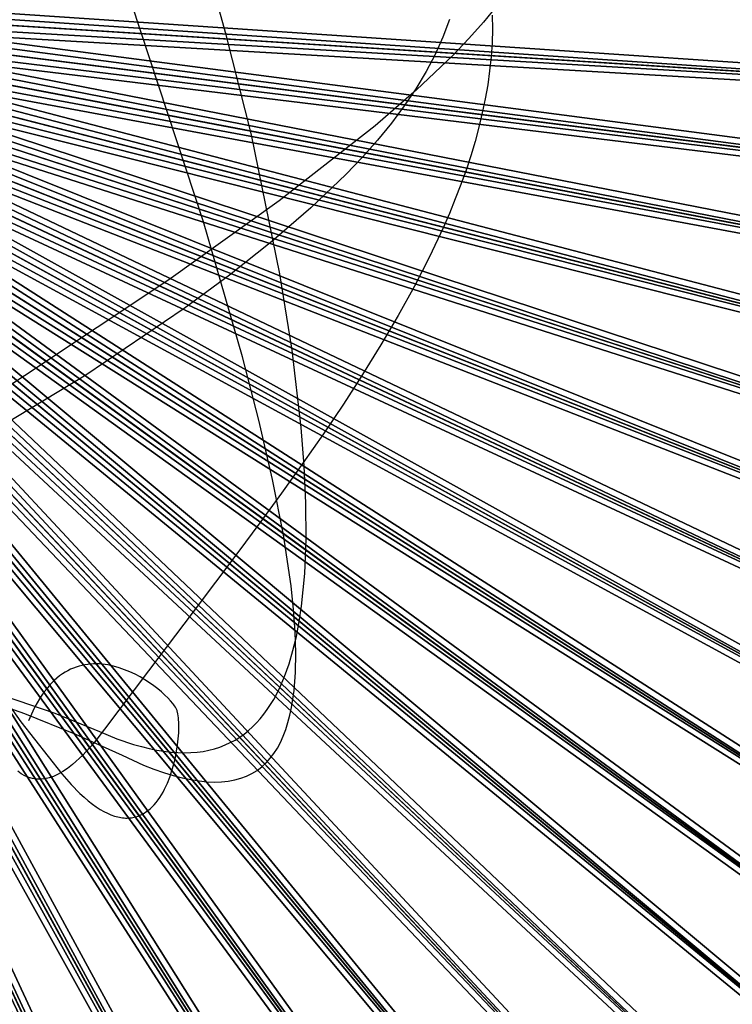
# Model space of a CAD drawing. Header units: millimetres. Extents: x -6 to 6, y -6 to 6.
# Tile 247 of 256: x 0.9 to 2.1, y -1.8 to 0. Entities that reach past the tile are written whole.
import ezdxf

# ---------------------------------------------------------------- set-up
doc = ezdxf.new("R2010")
doc.units = ezdxf.units.MM
doc.layers.get('0').update_dxf_attribs({"true_color": 0x5890e1})

msp = doc.modelspace()

# ---------------------------------------------------------------- linework, layer by layer
at = {"color": 34, "true_color": 0xb1581b}
for points in [[(0.6629, -1.2228, -25.921), (0.8687, -1.2955, -25.8526), (0.9609, -1.3328, -25.8165), (1.0448, -1.3708, -25.779), (1.0839, -1.3884, -25.7596), (1.1023, -1.3956, -25.7498), (1.12, -1.4019, -25.7401), (1.137, -1.4072, -25.7303), (1.1533, -1.4115, -25.7206), (1.1689, -1.4148, -25.7109), (1.1838, -1.4172, -25.7012), (1.198, -1.4186, -25.6915), (1.2116, -1.4192, -25.6818), (1.2245, -1.4188, -25.6721), (1.2367, -1.4175, -25.6624), (1.2483, -1.4153, -25.6527), (1.2593, -1.4123, -25.6431), (1.2696, -1.4084, -25.6334), (1.2793, -1.4036, -25.6237), (1.2885, -1.398, -25.6141), (1.297, -1.3916, -25.6044), (1.3049, -1.3843, -25.5948), (1.3122, -1.3762, -25.5851), (1.319, -1.3674, -25.5755), (1.3252, -1.3578, -25.5658), (1.3308, -1.3474, -25.5562), (1.3359, -1.3362, -25.5466), (1.3404, -1.3243, -25.537), (1.3444, -1.3117, -25.5273), (1.3479, -1.2983, -25.5177), (1.3509, -1.2843, -25.5081), (1.3534, -1.2695, -25.4985), (1.3554, -1.2541, -25.4889), (1.3579, -1.2212, -25.4697), (1.3586, -1.1857, -25.4506), (1.3574, -1.1477, -25.4314), (1.3546, -1.1073, -25.4123), (1.35, -1.0646, -25.3931), (1.3362, -0.9727, -25.3549), (1.3167, -0.8727, -25.3168), (1.2918, -0.7654, -25.2787), (1.2624, -0.6516, -25.2406), (1.1917, -0.4074, -25.1645), (0.8351, 0.677, -24.861)], [(0.8338, -1.2639, -22.1919), (0.9233, -1.2949, -22.1534), (1.0042, -1.3278, -22.1151), (1.0357, -1.3408, -22.0986), (1.0657, -1.3511, -22.0818), (1.08, -1.3552, -22.0733), (1.0939, -1.3586, -22.0646), (1.1075, -1.3614, -22.0559), (1.1206, -1.3636, -22.0472), (1.1333, -1.3651, -22.0383), (1.1457, -1.366, -22.0294), (1.1577, -1.3663, -22.0204), (1.1692, -1.366, -22.0113), (1.1805, -1.3651, -22.0022), (1.1913, -1.3637, -21.993), (1.2018, -1.3616, -21.9837), (1.2119, -1.359, -21.9744), (1.2217, -1.3559, -21.9651), (1.2311, -1.3522, -21.9557), (1.2402, -1.348, -21.9462), (1.2489, -1.3433, -21.9367), (1.2573, -1.3381, -21.9271), (1.2654, -1.3324, -21.9175), (1.2731, -1.3262, -21.9079), (1.2806, -1.3195, -21.8982), (1.2877, -1.3123, -21.8885), (1.2945, -1.3047, -21.8787), (1.301, -1.2967, -21.8689), (1.3071, -1.2882, -21.8591), (1.3186, -1.2699, -21.8394), (1.329, -1.2501, -21.8196), (1.3382, -1.2287, -21.7998), (1.3463, -1.2058, -21.7799), (1.3534, -1.1816, -21.76), (1.3595, -1.1561, -21.7401), (1.3647, -1.1294, -21.7202), (1.3689, -1.1016, -21.7003), (1.3747, -1.0428, -21.6608), (1.3773, -0.9806, -21.6217), (1.3769, -0.9155, -21.5831), (1.3739, -0.8481, -21.5452), (1.3685, -0.7792, -21.5081), (1.3521, -0.6394, -21.4373), (1.3299, -0.5012, -21.3717), (1.2783, -0.2507, -21.2617), (1.2331, -0.0697, -21.1883), (1.2137, 0, -21.1616)], [(1.7207, -0.0182, -26.7486), (1.6971, -0.0471, -26.7658), (1.6708, -0.0767, -26.7829), (1.6418, -0.107, -26.7998), (1.5763, -0.1694, -26.8333), (1.5016, -0.2341, -26.8665), (1.3283, -0.3698, -26.9322), (1.1291, -0.5123, -26.9979), (0.2177, -1.1181, -27.2801)], [(1.7133, -0.0345, -30.0636), (1.7135, -0.0594, -30.0687), (1.7128, -0.0844, -30.0731), (1.7111, -0.1095, -30.0766), (1.7085, -0.1348, -30.0794), (1.705, -0.1601, -30.0813), (1.7005, -0.1855, -30.0824), (1.6952, -0.211, -30.0827), (1.6891, -0.2367, -30.0822), (1.6821, -0.2624, -30.0808), (1.6743, -0.2882, -30.0786), (1.6658, -0.3141, -30.0755), (1.6565, -0.34, -30.0716), (1.6465, -0.3661, -30.0668), (1.6358, -0.3922, -30.0611), (1.6244, -0.4183, -30.0546), (1.5998, -0.4709, -30.0388), (1.5727, -0.5237, -30.0195), (1.5435, -0.5767, -29.9965), (1.5122, -0.6298, -29.9697), (1.4791, -0.6831, -29.9392), (1.4445, -0.7365, -29.9049), (1.4084, -0.7901, -29.8667), (1.3711, -0.8436, -29.8246), (1.3328, -0.8973, -29.7785), (1.2936, -0.9509, -29.7284), (1.2539, -1.0045, -29.6741), (1.1733, -1.1115, -29.5531), (1.0926, -1.218, -29.4151), (1.0133, -1.3239, -29.2595), (0.9932, -1.3496, -29.2173), (0.9739, -1.3708, -29.1777), (0.9556, -1.3877, -29.1406), (0.9467, -1.3945, -29.1229), (0.9381, -1.4003, -29.1058), (0.9297, -1.4051, -29.0893), (0.9214, -1.4089, -29.0734), (0.9134, -1.4116, -29.058), (0.9056, -1.4134, -29.0432), (0.898, -1.4142, -29.0289), (0.8906, -1.4141, -29.0152), (0.8834, -1.4129, -29.0019), (0.8764, -1.4109, -28.9892), (0.8696, -1.4079, -28.977), (0.8629, -1.404, -28.9652), (0.8565, -1.3992, -28.9539)], [(1.6357, -0.0424, -23.0196), (1.6242, -0.0738, -23.0416), (1.6102, -0.1051, -23.0631), (1.5938, -0.1363, -23.0844), (1.5751, -0.1673, -23.1054), (1.5542, -0.1983, -23.126), (1.5311, -0.2292, -23.1464), (1.5059, -0.2599, -23.1665), (1.4787, -0.2906, -23.1863), (1.4496, -0.3213, -23.2058), (1.3859, -0.3823, -23.2442), (1.3155, -0.443, -23.2817), (1.2391, -0.5036, -23.3184), (1.1572, -0.564, -23.3544), (0.9797, -0.6844, -23.4245), (0.1808, -1.1671, -23.6934)]]:
    msp.add_polyline3d(points, dxfattribs=at)
at = {"color": 18, "true_color": 0x000000}
for points in [[(0.7777, -1.1918, -22.1153), (0.8623, -1.3103, -22.1151), (0.9362, -1.4045, -22.115), (0.9529, -1.4236, -22.115), (0.9688, -1.4397, -22.1151), (0.9765, -1.4467, -22.1151), (0.984, -1.4531, -22.1151), (0.9913, -1.4588, -22.1152), (0.9984, -1.4639, -22.1152), (1.0053, -1.4684, -22.1152), (1.012, -1.4722, -22.1153), (1.0186, -1.4755, -22.1153), (1.0249, -1.4783, -22.1154), (1.0311, -1.4805, -22.1155), (1.0371, -1.4821, -22.1155), (1.0401, -1.4828, -22.1156), (1.0429, -1.4833, -22.1156), (1.0458, -1.4837, -22.1156), (1.0486, -1.4839, -22.1157), (1.0513, -1.4841, -22.1157), (1.054, -1.4841, -22.1157), (1.0567, -1.484, -22.1158), (1.0593, -1.4838, -22.1158), (1.0619, -1.4835, -22.1159), (1.0645, -1.4831, -22.1159), (1.067, -1.4826, -22.1159), (1.0694, -1.482, -22.116), (1.0718, -1.4813, -22.116), (1.0742, -1.4805, -22.1161), (1.0765, -1.4796, -22.1161), (1.0788, -1.4786, -22.1162), (1.081, -1.4775, -22.1162), (1.0833, -1.4763, -22.1163), (1.0854, -1.475, -22.1163), (1.0875, -1.4736, -22.1163), (1.0917, -1.4707, -22.1164), (1.0956, -1.4674, -22.1165), (1.0994, -1.4638, -22.1166), (1.1031, -1.46, -22.1167), (1.1065, -1.4559, -22.1168), (1.1099, -1.4515, -22.1169), (1.113, -1.4469, -22.117), (1.1161, -1.4421, -22.1171), (1.1189, -1.4372, -22.1172), (1.1217, -1.432, -22.1173), (1.1267, -1.4213, -22.1175), (1.1311, -1.4101, -22.1177), (1.135, -1.3985, -22.1179), (1.1383, -1.3868, -22.1181), (1.1411, -1.375, -22.1183), (1.1434, -1.3633, -22.1184), (1.1451, -1.3518, -22.1186), (1.1464, -1.3408, -22.1187), (1.1471, -1.3302, -22.1188), (1.1474, -1.3203, -22.119), (1.1473, -1.3112, -22.119), (1.147, -1.307, -22.1191), (1.1466, -1.303, -22.1191), (1.1462, -1.2994, -22.1192), (1.1456, -1.296, -22.1192), (1.1449, -1.2929, -22.1192), (1.1445, -1.2915, -22.1192), (1.1441, -1.2901, -22.1192), (1.1437, -1.2889, -22.1192), (1.1432, -1.2877, -22.1192), (1.1427, -1.2866, -22.1192), (1.1422, -1.2857, -22.1192), (1.1411, -1.2837, -22.1192), (1.1397, -1.2817, -22.1192), (1.1382, -1.2795, -22.1192), (1.1364, -1.2772, -22.1192), (1.1323, -1.2724, -22.1192), (1.1276, -1.2673, -22.1192), (1.1221, -1.262, -22.1192), (1.116, -1.2565, -22.1192), (1.1093, -1.2509, -22.1192), (1.1021, -1.2453, -22.1192), (1.0943, -1.2398, -22.1192), (1.0861, -1.2345, -22.1192), (1.0775, -1.2294, -22.1192), (1.0685, -1.2246, -22.1192), (1.0592, -1.2201, -22.1192), (1.0496, -1.2162, -22.1192), (1.0397, -1.2127, -22.1192), (1.0296, -1.2099, -22.1192), (1.0194, -1.2077, -22.1192), (1.0143, -1.2069, -22.1192), (1.0091, -1.2063, -22.1192), (1.0039, -1.2059, -22.1192), (0.9987, -1.2057, -22.1192), (0.9935, -1.2058, -22.1192), (0.9882, -1.2061, -22.1192), (0.983, -1.2066, -22.1192), (0.9778, -1.2074, -22.1192), (0.9726, -1.2084, -22.1192), (0.9674, -1.2098, -22.1192), (0.9623, -1.2114, -22.1192), (0.9572, -1.2133, -22.1192), (0.9521, -1.2155, -22.1192), (0.947, -1.218, -22.1192), (0.942, -1.2208, -22.1192), (0.9371, -1.224, -22.1192), (0.9322, -1.2275, -22.1192), (0.9274, -1.2314, -22.1192), (0.9226, -1.2356, -22.1192), (0.9179, -1.2402, -22.1192), (0.9133, -1.2451, -22.1192), (0.9088, -1.2505, -22.1192), (0.9044, -1.2562, -22.1192), (0.9, -1.2624, -22.1192), (0.8958, -1.2689, -22.1192), (0.8917, -1.2759, -22.1192), (0.8877, -1.2834, -22.1192), (0.8838, -1.2912, -22.1192), (0.8763, -1.3084, -22.1192)], [(0.7777, -1.1918, -25.7777), (0.8623, -1.3103, -25.7775), (0.9362, -1.4045, -25.7774), (0.9529, -1.4236, -25.7774), (0.9688, -1.4397, -25.7775), (0.9765, -1.4467, -25.7775), (0.984, -1.4531, -25.7775), (0.9913, -1.4588, -25.7776), (0.9984, -1.4639, -25.7776), (1.0053, -1.4684, -25.7777), (1.012, -1.4722, -25.7777), (1.0186, -1.4755, -25.7778), (1.0249, -1.4783, -25.7778), (1.0311, -1.4805, -25.7779), (1.0371, -1.4821, -25.778), (1.0401, -1.4828, -25.778), (1.0429, -1.4833, -25.778), (1.0458, -1.4837, -25.7781), (1.0486, -1.4839, -25.7781), (1.0513, -1.4841, -25.7781), (1.054, -1.4841, -25.7782), (1.0567, -1.484, -25.7782), (1.0593, -1.4838, -25.7782), (1.0619, -1.4835, -25.7783), (1.0645, -1.4831, -25.7783), (1.067, -1.4826, -25.7784), (1.0694, -1.482, -25.7784), (1.0718, -1.4813, -25.7785), (1.0742, -1.4805, -25.7785), (1.0765, -1.4796, -25.7785), (1.0788, -1.4786, -25.7786), (1.081, -1.4775, -25.7786), (1.0833, -1.4763, -25.7787), (1.0854, -1.475, -25.7787), (1.0875, -1.4736, -25.7788), (1.0917, -1.4707, -25.7789), (1.0956, -1.4674, -25.779), (1.0994, -1.4638, -25.7791), (1.1031, -1.46, -25.7792), (1.1065, -1.4559, -25.7793), (1.1099, -1.4515, -25.7793), (1.113, -1.4469, -25.7794), (1.1161, -1.4421, -25.7795), (1.1189, -1.4372, -25.7796), (1.1217, -1.432, -25.7797), (1.1267, -1.4213, -25.7799), (1.1311, -1.4101, -25.7801), (1.135, -1.3985, -25.7803), (1.1383, -1.3868, -25.7805), (1.1411, -1.375, -25.7807), (1.1434, -1.3633, -25.7808), (1.1451, -1.3518, -25.781), (1.1464, -1.3408, -25.7811), (1.1471, -1.3302, -25.7813), (1.1474, -1.3203, -25.7814), (1.1473, -1.3112, -25.7815), (1.147, -1.307, -25.7815), (1.1466, -1.303, -25.7815), (1.1462, -1.2994, -25.7816), (1.1456, -1.296, -25.7816), (1.1449, -1.2929, -25.7816), (1.1445, -1.2915, -25.7816), (1.1441, -1.2901, -25.7816), (1.1437, -1.2889, -25.7816), (1.1432, -1.2877, -25.7817), (1.1427, -1.2866, -25.7817), (1.1422, -1.2857, -25.7817), (1.1411, -1.2837, -25.7817), (1.1397, -1.2817, -25.7817), (1.1382, -1.2795, -25.7817), (1.1364, -1.2772, -25.7817), (1.1323, -1.2724, -25.7817), (1.1276, -1.2673, -25.7817), (1.1221, -1.262, -25.7817), (1.116, -1.2565, -25.7817), (1.1093, -1.2509, -25.7817), (1.1021, -1.2453, -25.7817), (1.0943, -1.2398, -25.7817), (1.0861, -1.2345, -25.7817), (1.0775, -1.2294, -25.7817), (1.0685, -1.2246, -25.7817), (1.0592, -1.2201, -25.7817), (1.0496, -1.2162, -25.7817), (1.0397, -1.2127, -25.7817), (1.0296, -1.2099, -25.7817), (1.0194, -1.2077, -25.7817), (1.0143, -1.2069, -25.7817), (1.0091, -1.2063, -25.7817), (1.0039, -1.2059, -25.7817), (0.9987, -1.2057, -25.7817), (0.9935, -1.2058, -25.7817), (0.9882, -1.2061, -25.7817), (0.983, -1.2066, -25.7817), (0.9778, -1.2074, -25.7817), (0.9726, -1.2084, -25.7817), (0.9674, -1.2098, -25.7817), (0.9623, -1.2114, -25.7817), (0.9572, -1.2133, -25.7817), (0.9521, -1.2155, -25.7817), (0.947, -1.218, -25.7817), (0.942, -1.2208, -25.7817), (0.9371, -1.224, -25.7817), (0.9322, -1.2275, -25.7817), (0.9274, -1.2314, -25.7817), (0.9226, -1.2356, -25.7817), (0.9179, -1.2402, -25.7817), (0.9133, -1.2451, -25.7817), (0.9088, -1.2505, -25.7817), (0.9044, -1.2562, -25.7817), (0.9, -1.2624, -25.7817), (0.8958, -1.2689, -25.7817), (0.8917, -1.2759, -25.7817), (0.8877, -1.2834, -25.7817), (0.8838, -1.2912, -25.7817), (0.8763, -1.3084, -25.7817)], [(0.7777, -1.1918, -29.2555), (0.8623, -1.3103, -29.2553), (0.9362, -1.4045, -29.2553), (0.9529, -1.4236, -29.2553), (0.9688, -1.4397, -29.2553), (0.9765, -1.4467, -29.2554), (0.984, -1.4531, -29.2554), (0.9913, -1.4588, -29.2554), (0.9984, -1.4639, -29.2555), (1.0053, -1.4684, -29.2555), (1.012, -1.4722, -29.2556), (1.0186, -1.4755, -29.2556), (1.0249, -1.4783, -29.2557), (1.0311, -1.4805, -29.2557), (1.0371, -1.4821, -29.2558), (1.0401, -1.4828, -29.2558), (1.0429, -1.4833, -29.2559), (1.0458, -1.4837, -29.2559), (1.0486, -1.4839, -29.2559), (1.0513, -1.4841, -29.256), (1.0541, -1.4841, -29.256), (1.0567, -1.484, -29.2561), (1.0593, -1.4838, -29.2561), (1.0619, -1.4835, -29.2561), (1.0645, -1.4831, -29.2562), (1.067, -1.4826, -29.2562), (1.0694, -1.482, -29.2563), (1.0718, -1.4813, -29.2563), (1.0742, -1.4805, -29.2563), (1.0765, -1.4796, -29.2564), (1.0788, -1.4786, -29.2564), (1.0811, -1.4775, -29.2565), (1.0833, -1.4763, -29.2565), (1.0854, -1.475, -29.2566), (1.0875, -1.4736, -29.2566), (1.0917, -1.4707, -29.2567), (1.0956, -1.4674, -29.2568), (1.0994, -1.4638, -29.2569), (1.1031, -1.46, -29.257), (1.1065, -1.4559, -29.2571), (1.1099, -1.4515, -29.2572), (1.113, -1.4469, -29.2573), (1.1161, -1.4421, -29.2574), (1.1189, -1.4372, -29.2575), (1.1217, -1.432, -29.2576), (1.1267, -1.4213, -29.2578), (1.1311, -1.4101, -29.258), (1.135, -1.3985, -29.2582), (1.1383, -1.3868, -29.2583), (1.1411, -1.375, -29.2585), (1.1434, -1.3633, -29.2587), (1.1451, -1.3518, -29.2588), (1.1464, -1.3408, -29.259), (1.1471, -1.3302, -29.2591), (1.1474, -1.3203, -29.2592), (1.1473, -1.3112, -29.2593), (1.147, -1.307, -29.2594), (1.1466, -1.303, -29.2594), (1.1462, -1.2994, -29.2594), (1.1456, -1.296, -29.2595), (1.1449, -1.2929, -29.2595), (1.1445, -1.2915, -29.2595), (1.1441, -1.2901, -29.2595), (1.1437, -1.2889, -29.2595), (1.1432, -1.2877, -29.2595), (1.1427, -1.2866, -29.2595), (1.1422, -1.2857, -29.2595), (1.1411, -1.2837, -29.2595), (1.1397, -1.2817, -29.2595), (1.1382, -1.2795, -29.2595), (1.1364, -1.2772, -29.2595), (1.1323, -1.2724, -29.2595), (1.1276, -1.2673, -29.2595), (1.1221, -1.262, -29.2595), (1.116, -1.2565, -29.2595), (1.1093, -1.2509, -29.2595), (1.1021, -1.2453, -29.2595), (1.0943, -1.2398, -29.2595), (1.0861, -1.2345, -29.2595), (1.0775, -1.2294, -29.2595), (1.0685, -1.2246, -29.2595), (1.0592, -1.2201, -29.2595), (1.0496, -1.2162, -29.2595), (1.0397, -1.2127, -29.2595), (1.0296, -1.2099, -29.2595), (1.0194, -1.2077, -29.2595), (1.0143, -1.2069, -29.2595), (1.0091, -1.2063, -29.2595), (1.0039, -1.2059, -29.2595), (0.9987, -1.2057, -29.2595), (0.9935, -1.2058, -29.2595), (0.9882, -1.2061, -29.2595), (0.983, -1.2066, -29.2595), (0.9778, -1.2074, -29.2595), (0.9726, -1.2084, -29.2595), (0.9674, -1.2098, -29.2595), (0.9623, -1.2114, -29.2595), (0.9572, -1.2133, -29.2595), (0.9521, -1.2155, -29.2595), (0.947, -1.218, -29.2595), (0.942, -1.2208, -29.2595), (0.9371, -1.224, -29.2595), (0.9322, -1.2275, -29.2595), (0.9274, -1.2314, -29.2595), (0.9226, -1.2356, -29.2595), (0.9179, -1.2402, -29.2595), (0.9133, -1.2451, -29.2595), (0.9088, -1.2505, -29.2595), (0.9044, -1.2562, -29.2595), (0.9, -1.2624, -29.2595), (0.8958, -1.2689, -29.2595), (0.8917, -1.2759, -29.2595), (0.8877, -1.2834, -29.2595), (0.8838, -1.2912, -29.2595), (0.8763, -1.3084, -29.2595)]]:
    msp.add_polyline3d(points, dxfattribs=at)

# ---------------------------------------------------------------- meshes
at = {"color": 206, "true_color": 0x6c0888}
mesh = msp.add_polyface(dxfattribs=at)
corners = [(3.3407, 0, -7.7581), (0.227, 0, -7.7581), (0.2266, -0.0142, -7.7581), (0.227, 0, -8.1441), (0.2266, -0.0142, -8.1441), (3.2498, -0.2045, -8.1272), (3.3341, -0.2098, -7.7581), (0.2252, -0.0284, -7.7581), (0.2252, -0.0284, -8.1441), (3.2306, -0.4081, -8.1272), (3.3144, -0.4187, -7.7581), (0.223, -0.0425, -7.7581), (0.223, -0.0425, -8.1441), (3.1986, -0.6101, -8.1272), (3.2816, -0.626, -7.7581), (0.2199, -0.0564, -7.7581), (0.2199, -0.0564, -8.1441), (3.1539, -0.8098, -8.1272), (3.2358, -0.8308, -7.7581), (0.2159, -0.0701, -7.7581), (0.2159, -0.0701, -8.1441), (0.2111, -0.0835, -8.1441), (0.2111, -0.0835, -7.7581), (0.2054, -0.0966, -8.1441), (0.2054, -0.0966, -7.7581), (0.1989, -0.1093, -8.1441), (0.1989, -0.1093, -7.7581), (0.1917, -0.1216, -8.1441), (0.1917, -0.1216, -7.7581), (0.1837, -0.1334, -8.1441), (0.1837, -0.1334, -7.7581), (0.1749, -0.1447, -8.1441), (0.1749, -0.1447, -7.7581), (0.1655, -0.1553, -8.1441), (0.1655, -0.1553, -7.7581), (0.1554, -0.1654, -8.1441), (0.1554, -0.1654, -7.7581), (0.1447, -0.1749, -8.1441), (0.1447, -0.1749, -7.7581), (0.1335, -0.1836, -8.1441), (0.1335, -0.1836, -7.7581), (0.1217, -0.1916, -8.1441), (0.1217, -0.1916, -7.7581), (0.1094, -0.1989, -8.1441), (0.1094, -0.1989, -7.7581), (0.0967, -0.2053, -8.1441), (0.0967, -0.2053, -7.7581), (0.0836, -0.211, -8.1441), (0.0836, -0.211, -7.7581), (0.0702, -0.2158, -8.1441), (0.0702, -0.2158, -7.7581), (0.0565, -0.2198, -8.1441), (0.0565, -0.2198, -7.7581), (0.0426, -0.2229, -8.1441), (0.0426, -0.2229, -7.7581), (0.0285, -0.2251, -8.1441), (0.0285, -0.2251, -7.7581), (0.0143, -0.2265, -8.1441), (0.0143, -0.2265, -7.7581), (0.0001, -0.2269, -8.1441), (0.0001, -0.2269, -7.7581)]
mesh.append_faces([[corners[k] for k in face] for face in [(1, 4, 2), (3, 5, 4), (2, 8, 7), (4, 9, 8), (7, 12, 11), (8, 13, 12), (11, 16, 15), (12, 17, 16), (15, 20, 19), (19, 21, 22), (22, 23, 24), (24, 25, 26), (26, 27, 28), (28, 29, 30), (30, 31, 32), (32, 33, 34), (34, 35, 36), (36, 37, 38), (38, 39, 40), (40, 41, 42), (42, 43, 44), (44, 45, 46), (46, 47, 48), (48, 49, 50), (50, 51, 52), (52, 53, 54), (54, 55, 56), (56, 57, 58), (58, 59, 60)]], dxfattribs={"vtx0": -1, "color": 206})
mesh.append_faces([[corners[k] for k in face] for face in [(0, 1, 2), (1, 3, 4), (6, 2, 7), (2, 4, 8), (10, 7, 11), (7, 8, 12), (14, 11, 15), (11, 12, 16), (18, 15, 19), (15, 16, 20), (19, 20, 21), (22, 21, 23), (24, 23, 25), (26, 25, 27), (28, 27, 29), (30, 29, 31), (32, 31, 33), (34, 33, 35), (36, 35, 37), (38, 37, 39), (40, 39, 41), (42, 41, 43), (44, 43, 45), (46, 45, 47), (48, 47, 49), (50, 49, 51), (52, 51, 53), (54, 53, 55), (56, 55, 57), (58, 57, 59)]], dxfattribs={"vtx2": -1, "color": 206})
mesh = msp.add_polyface(dxfattribs=at)
corners = [(3.3407, 0, -7.7581), (0.2266, -0.0142, -7.7581), (3.3341, -0.2098, -7.7581), (0.227, 0, -8.1441), (3.2562, 0, -8.1272), (3.2498, -0.2045, -8.1272), (0.2252, -0.0284, -7.7581), (3.3144, -0.4187, -7.7581), (0.2266, -0.0142, -8.1441), (3.2306, -0.4081, -8.1272), (0.223, -0.0425, -7.7581), (3.2816, -0.626, -7.7581), (0.2252, -0.0284, -8.1441), (3.1986, -0.6101, -8.1272), (0.2199, -0.0564, -7.7581), (3.2358, -0.8308, -7.7581), (0.223, -0.0425, -8.1441), (3.1539, -0.8098, -8.1272), (0.2159, -0.0701, -7.7581), (3.1772, -1.0323, -7.7581), (0.2199, -0.0564, -8.1441), (3.0969, -1.0062, -8.1272), (0.2111, -0.0835, -7.7581), (3.1061, -1.2298, -7.7581), (0.2159, -0.0701, -8.1441), (3.0276, -1.1987, -8.1272), (0.2054, -0.0966, -7.7581), (3.0228, -1.4224, -7.7581), (0.2111, -0.0835, -8.1441), (2.9463, -1.3864, -8.1272), (0.1989, -0.1093, -7.7581), (2.9275, -1.6094, -7.7581), (0.2054, -0.0966, -8.1441), (2.8535, -1.5687, -8.1272), (0.1917, -0.1216, -7.7581), (2.8207, -1.79, -7.7581), (0.1989, -0.1093, -8.1441), (2.7493, -1.7447, -8.1272), (2.8429, -1.8041, -7.7593), (2.7136, -1.9715, -7.7584), (2.724, -1.979, -7.7593), (2.832, -1.7972, -7.7584), (2.7027, -1.9636, -7.7581), (0.1837, -0.1334, -7.7581), (0.1917, -0.1216, -8.1441), (2.6344, -1.9139, -8.1272), (2.835, -1.7991, -8.3807), (2.7164, -1.9735, -8.3807), (2.6891, -1.9537, -11.6008), (2.8142, -2.0446, -7.8094), (2.809, -2.0408, -7.8029), (2.6753, -2.2131, -7.8029), (2.8033, -2.0367, -7.7968), (2.6699, -2.2087, -7.7968), (2.7973, -2.0323, -7.791), (2.6641, -2.2039, -7.791), (2.7908, -2.0276, -7.7856), (2.658, -2.1988, -7.7856), (2.784, -2.0226, -7.7806), (2.6515, -2.1935, -7.7806), (2.7767, -2.0174, -7.7761), (2.6446, -2.1877, -7.7761), (2.7691, -2.0118, -7.7721), (2.6373, -2.1817, -7.7721), (2.7609, -2.0059, -7.7685), (2.6295, -2.1753, -7.7685), (2.7524, -1.9997, -7.7654), (2.6214, -2.1685, -7.7654), (2.7434, -1.9931, -7.7628), (2.6128, -2.1615, -7.7628), (2.7339, -1.9863, -7.7608), (2.6038, -2.154, -7.7608), (2.5944, -2.1462, -7.7593), (2.5845, -2.138, -7.7584), (2.5741, -2.1294, -7.7581), (0.1749, -0.1447, -7.7581), (0.1837, -0.1334, -8.1441), (2.509, -2.0756, -8.1272), (2.5871, -2.1402, -8.3807), (2.5611, -2.1186, -11.6008), (2.8531, -2.0729, -11.7544), (2.7173, -2.2479, -11.7544), (0.1655, -0.1553, -7.7581), (2.4353, -2.2868, -7.7581), (0.1749, -0.1447, -8.1441), (2.3737, -2.229, -8.1272), (0.1554, -0.1654, -7.7581), (2.2869, -2.4352, -7.7581), (0.1655, -0.1553, -8.1441), (2.2291, -2.3736, -8.1272), (0.1447, -0.1749, -7.7581), (2.1295, -2.574, -7.7581), (0.1554, -0.1654, -8.1441), (2.0756, -2.5089, -8.1272), (0.1335, -0.1836, -7.7581), (1.9637, -2.7027, -7.7581), (0.1447, -0.1749, -8.1441), (1.914, -2.6343, -8.1272)]
mesh.append_faces([[corners[k] for k in face] for face in [(0, 1, 2), (2, 6, 7), (7, 10, 11), (11, 14, 15), (15, 18, 19), (19, 22, 23), (23, 26, 27), (27, 30, 31), (31, 34, 35), (38, 39, 40), (41, 42, 39), (35, 43, 42), (37, 47, 45), (46, 48, 47), (66, 69, 67), (68, 71, 69), (70, 72, 71), (40, 73, 72), (39, 74, 73), (42, 75, 74), (45, 78, 77), (47, 79, 78), (48, 81, 79), (74, 82, 83), (83, 86, 87), (87, 90, 91), (91, 94, 95)]], dxfattribs={"vtx0": -1, "color": 206})
mesh.append_faces([[corners[k] for k in face] for face in [(3, 4, 5), (8, 5, 9), (12, 9, 13), (16, 13, 17), (20, 17, 21), (24, 21, 25), (28, 25, 29), (32, 29, 33), (36, 33, 37), (44, 37, 45), (37, 46, 47), (49, 50, 51), (50, 52, 53), (52, 54, 55), (54, 56, 57), (56, 58, 59), (58, 60, 61), (60, 62, 63), (62, 64, 65), (64, 66, 67), (66, 68, 69), (68, 70, 71), (70, 40, 72), (40, 39, 73), (39, 42, 74), (76, 45, 77), (45, 47, 78), (47, 48, 79), (48, 80, 81), (84, 77, 85), (88, 85, 89), (92, 89, 93), (96, 93, 97)]], dxfattribs={"vtx2": -1, "color": 206})
mesh = msp.add_polyface(dxfattribs=at)
corners = [(0, -5.6886, 33.4988), (0, -0.3864, 33.4988), (0.0243, -0.3857, 33.4988), (0, -0.3864, 34.1561), (0.0243, -0.3857, 34.1561), (0.3482, -5.5338, 34.1273), (0.3572, -5.6774, 33.4988), (0.0484, -0.3834, 33.4988), (0.0484, -0.3834, 34.1561), (0.6949, -5.501, 34.1273), (0.713, -5.6437, 33.4988), (0.0724, -0.3796, 33.4988), (0.0724, -0.3796, 34.1561), (1.039, -5.4465, 34.1273), (1.0659, -5.5878, 33.4988), (0.0961, -0.3743, 33.4988), (0.0961, -0.3743, 34.1561), (1.3789, -5.3705, 34.1273), (1.4147, -5.5099, 33.4988), (0.1194, -0.3675, 33.4988), (0.1194, -0.3675, 34.1561), (0.1423, -0.3593, 34.1561), (0.1423, -0.3593, 33.4988), (0.1645, -0.3497, 34.1561), (0.1645, -0.3497, 33.4988), (0.1862, -0.3386, 34.1561), (0.1862, -0.3386, 33.4988), (0.2071, -0.3263, 34.1561), (0.2071, -0.3263, 33.4988), (0.2271, -0.3126, 34.1561), (0.2271, -0.3126, 33.4988), (0.2463, -0.2978, 34.1561), (0.2463, -0.2978, 33.4988), (0.2645, -0.2817, 34.1561), (0.2645, -0.2817, 33.4988), (0.2817, -0.2645, 34.1561), (0.2817, -0.2645, 33.4988), (0.2978, -0.2463, 34.1561), (0.2978, -0.2463, 33.4988), (0.3126, -0.2271, 34.1561), (0.3126, -0.2271, 33.4988), (0.3263, -0.2071, 34.1561), (0.3263, -0.2071, 33.4988), (0.3386, -0.1862, 34.1561), (0.3386, -0.1862, 33.4988), (0.3497, -0.1645, 34.1561), (0.3497, -0.1645, 33.4988), (0.3593, -0.1423, 34.1561), (0.3593, -0.1423, 33.4988), (0.3675, -0.1194, 34.1561), (0.3675, -0.1194, 33.4988), (0.3743, -0.0961, 34.1561), (0.3743, -0.0961, 33.4988), (0.3796, -0.0724, 34.1561), (0.3796, -0.0724, 33.4988), (0.3834, -0.0484, 34.1561), (0.3834, -0.0484, 33.4988), (0.3857, -0.0243, 34.1561), (0.3857, -0.0243, 33.4988), (0.3864, 0, 34.1561), (0.3864, 0, 33.4988)]
mesh.append_faces([[corners[k] for k in face] for face in [(1, 4, 2), (3, 5, 4), (2, 8, 7), (4, 9, 8), (7, 12, 11), (8, 13, 12), (11, 16, 15), (12, 17, 16), (15, 20, 19), (19, 21, 22), (22, 23, 24), (24, 25, 26), (26, 27, 28), (28, 29, 30), (30, 31, 32), (32, 33, 34), (34, 35, 36), (36, 37, 38), (38, 39, 40), (40, 41, 42), (42, 43, 44), (44, 45, 46), (46, 47, 48), (48, 49, 50), (50, 51, 52), (52, 53, 54), (54, 55, 56), (56, 57, 58), (58, 59, 60)]], dxfattribs={"vtx0": -1, "color": 206})
mesh.append_faces([[corners[k] for k in face] for face in [(0, 1, 2), (1, 3, 4), (6, 2, 7), (2, 4, 8), (10, 7, 11), (7, 8, 12), (14, 11, 15), (11, 12, 16), (18, 15, 19), (15, 16, 20), (19, 20, 21), (22, 21, 23), (24, 23, 25), (26, 25, 27), (28, 27, 29), (30, 29, 31), (32, 31, 33), (34, 33, 35), (36, 35, 37), (38, 37, 39), (40, 39, 41), (42, 41, 43), (44, 43, 45), (46, 45, 47), (48, 47, 49), (50, 49, 51), (52, 51, 53), (54, 53, 55), (56, 55, 57), (58, 57, 59)]], dxfattribs={"vtx2": -1, "color": 206})
mesh = msp.add_polyface(dxfattribs=at)
corners = [(0.0961, -0.3743, 34.1561), (1.7134, -5.2733, 34.1273), (0.1194, -0.3675, 34.1561), (1.7579, -5.4102, 33.4988), (0.1194, -0.3675, 33.4988), (0.1423, -0.3593, 33.4988), (2.0411, -5.1553, 34.1273), (0.1423, -0.3593, 34.1561), (2.0941, -5.2891, 33.4988), (0.1645, -0.3497, 33.4988), (2.3608, -5.017, 34.1273), (0.1645, -0.3497, 34.1561), (2.4221, -5.1472, 33.4988), (0.1862, -0.3386, 33.4988), (2.6712, -4.8589, 34.1273), (0.1862, -0.3386, 34.1561), (2.7405, -4.985, 33.4988), (0.2071, -0.3263, 33.4988), (2.971, -4.6816, 34.1273), (0.2071, -0.3263, 34.1561), (3.0481, -4.803, 33.4988), (0.2271, -0.3126, 33.4988), (3.2591, -4.4858, 34.1273), (0.2271, -0.3126, 34.1561), (3.3437, -4.6022, 33.4988), (0.2463, -0.2978, 33.4988), (3.5343, -4.2723, 34.1273), (0.2463, -0.2978, 34.1561), (3.626, -4.3831, 33.4988), (0.2645, -0.2817, 33.4988), (3.7956, -4.0419, 34.1273), (0.2645, -0.2817, 34.1561), (3.8941, -4.1468, 33.4988), (0.2817, -0.2645, 33.4988), (4.0419, -3.7956, 34.1273), (0.2817, -0.2645, 34.1561), (4.1468, -3.8941, 33.4988), (0.2978, -0.2463, 33.4988), (4.2723, -3.5343, 34.1273), (0.2978, -0.2463, 34.1561), (4.3831, -3.626, 33.4988), (0.3126, -0.2271, 33.4988), (4.4858, -3.2591, 34.1273), (0.3126, -0.2271, 34.1561), (4.6022, -3.3437, 33.4988), (0.3263, -0.2071, 33.4988), (4.803, -3.0481, 33.4988), (4.6816, -2.971, 34.1273), (0.3263, -0.2071, 34.1561), (0.3386, -0.1862, 33.4988), (4.985, -2.7405, 33.4988), (4.8589, -2.6712, 34.1273), (0.3386, -0.1862, 34.1561), (0.3497, -0.1645, 33.4988), (5.1472, -2.4221, 33.4988), (5.017, -2.3608, 34.1273), (0.3497, -0.1645, 34.1561), (0.3593, -0.1423, 33.4988), (5.2891, -2.0941, 33.4988), (5.1553, -2.0411, 34.1273), (0.3593, -0.1423, 34.1561), (0.3675, -0.1194, 33.4988), (5.4102, -1.7579, 33.4988), (5.2733, -1.7134, 34.1273), (0.3675, -0.1194, 34.1561), (0.3743, -0.0961, 33.4988), (5.5099, -1.4147, 33.4988), (5.3705, -1.3789, 34.1273), (0.3743, -0.0961, 34.1561), (0.3796, -0.0724, 33.4988), (5.5878, -1.0659, 33.4988), (5.4465, -1.039, 34.1273), (0.3796, -0.0724, 34.1561), (0.3834, -0.0484, 33.4988), (5.6437, -0.713, 33.4988), (5.501, -0.6949, 34.1273), (0.3834, -0.0484, 34.1561), (0.3857, -0.0243, 33.4988), (5.5338, -0.3482, 34.1273), (0.3857, -0.0243, 34.1561), (5.6774, -0.3572, 33.4988), (0.3864, 0, 33.4988), (5.5447, 0, 34.1273), (0.3864, 0, 34.1561)]
mesh.append_faces([[corners[k] for k in face] for face in [(0, 1, 2), (2, 6, 7), (7, 10, 11), (11, 14, 15), (15, 18, 19), (19, 22, 23), (23, 26, 27), (27, 30, 31), (31, 34, 35), (35, 38, 39), (39, 42, 43), (44, 45, 46), (43, 47, 48), (46, 49, 50), (48, 51, 52), (50, 53, 54), (52, 55, 56), (54, 57, 58), (56, 59, 60), (58, 61, 62), (60, 63, 64), (62, 65, 66), (64, 67, 68), (66, 69, 70), (68, 71, 72), (70, 73, 74), (72, 75, 76), (76, 78, 79), (79, 82, 83)]], dxfattribs={"vtx0": -1, "color": 206})
mesh.append_faces([[corners[k] for k in face] for face in [(3, 4, 5), (8, 5, 9), (12, 9, 13), (16, 13, 17), (20, 17, 21), (24, 21, 25), (28, 25, 29), (32, 29, 33), (36, 33, 37), (40, 37, 41), (39, 38, 42), (44, 41, 45), (43, 42, 47), (46, 45, 49), (48, 47, 51), (50, 49, 53), (52, 51, 55), (54, 53, 57), (56, 55, 59), (58, 57, 61), (60, 59, 63), (62, 61, 65), (64, 63, 67), (66, 65, 69), (68, 67, 71), (70, 69, 73), (72, 71, 75), (74, 73, 77), (76, 75, 78), (80, 77, 81), (79, 78, 82)]], dxfattribs={"vtx2": -1, "color": 206})
mesh = msp.add_polyface(dxfattribs=at)
corners = [(5.7026, -1.4642, 33.5548), (5.77, -1.1007, 33.5457), (5.7833, -1.1032, 33.5548), (5.6895, -1.4608, 33.5457), (5.7559, -1.098, 33.5372), (5.6756, -1.4572, 33.5372), (5.7409, -1.0951, 33.5295), (5.6608, -1.4534, 33.5295), (5.725, -1.0921, 33.5226), (5.6451, -1.4494, 33.5226), (5.7082, -1.0889, 33.5165), (5.6286, -1.4452, 33.5165), (5.6905, -1.0855, 33.5112), (5.6111, -1.4407, 33.5112), (5.6719, -1.082, 33.5068), (5.5928, -1.436, 33.5068), (5.6523, -1.0782, 33.5034), (5.5735, -1.431, 33.5034), (5.6318, -1.0743, 33.5009), (5.5533, -1.4258, 33.5009), (5.6103, -1.0702, 33.4993), (5.5321, -1.4204, 33.4993), (5.5878, -1.0659, 33.4988), (5.3705, -1.3789, 34.1273), (5.6161, -1.0713, 34.559), (5.4465, -1.039, 34.1273), (5.5377, -1.4219, 34.559), (5.5596, -1.0605, 35.8425), (5.482, -1.4075, 35.8425), (5.8988, -1.1252, 36.1041), (5.7823, -0.7305, 33.5226), (5.7653, -0.7283, 33.5165), (5.7474, -0.7261, 33.5112), (5.7286, -0.7237, 33.5068), (5.7089, -0.7212, 33.5034), (5.6882, -0.7186, 33.5009), (5.6665, -0.7158, 33.4993), (5.6437, -0.713, 33.4988), (5.6723, -0.7166, 34.559), (5.501, -0.6949, 34.1273), (5.6152, -0.7094, 35.8425), (5.9578, -0.7526, 36.1041), (5.7628, -0.3626, 33.5068), (5.7429, -0.3613, 33.5034), (5.7221, -0.36, 33.5009), (5.7002, -0.3586, 33.4993), (5.6774, -0.3572, 33.4988), (0.3857, -0.0243, 33.4988), (5.7061, -0.359, 34.559), (5.5338, -0.3482, 34.1273), (5.6486, -0.3554, 35.8425), (5.9933, -0.3771, 36.1041), (5.7334, 0, 33.5009), (5.7543, 0, 33.5034), (5.7115, 0, 33.4993), (5.6886, 0, 33.4988), (0.3864, 0, 33.4988), (5.7174, 0, 34.559), (5.5447, 0, 34.1273), (5.6598, 0, 35.8425)]
mesh.append_faces([[corners[k] for k in face] for face in [(0, 1, 2), (3, 4, 1), (5, 6, 4), (7, 8, 6), (9, 10, 8), (11, 12, 10), (13, 14, 12), (15, 16, 14), (17, 18, 16), (19, 20, 18), (21, 22, 20), (23, 24, 25), (26, 27, 24), (28, 29, 27), (10, 32, 31), (12, 33, 32), (14, 34, 33), (16, 35, 34), (18, 36, 35), (20, 37, 36), (25, 38, 39), (24, 40, 38), (27, 41, 40), (33, 43, 42), (34, 44, 43), (35, 45, 44), (36, 46, 45), (37, 47, 46), (39, 48, 49), (38, 50, 48), (40, 51, 50), (43, 52, 53), (44, 54, 52), (45, 55, 54), (46, 56, 55), (49, 57, 58), (48, 59, 57)]], dxfattribs={"vtx0": -1, "color": 206})
mesh.append_faces([[corners[k] for k in face] for face in [(6, 8, 30), (8, 10, 31), (10, 12, 32), (12, 14, 33), (14, 16, 34), (16, 18, 35), (18, 20, 36), (20, 22, 37), (25, 24, 38), (24, 27, 40), (32, 33, 42), (33, 34, 43), (34, 35, 44), (35, 36, 45), (36, 37, 46), (39, 38, 48), (38, 40, 50), (43, 44, 52), (44, 45, 54), (45, 46, 55), (49, 48, 57), (48, 50, 59)]], dxfattribs={"vtx2": -1, "color": 206})
mesh = msp.add_polyface(dxfattribs=at)
corners = [(0.2199, -0.0564, -8.1441), (3.0969, -1.0062, -8.1272), (0.2159, -0.0701, -8.1441), (3.1772, -1.0323, -7.7581), (0.2159, -0.0701, -7.7581), (0.2111, -0.0835, -7.7581), (3.0276, -1.1987, -8.1272), (0.2111, -0.0835, -8.1441), (3.1061, -1.2298, -7.7581), (0.2054, -0.0966, -7.7581), (2.9463, -1.3864, -8.1272), (0.2054, -0.0966, -8.1441), (3.0228, -1.4224, -7.7581), (0.1989, -0.1093, -7.7581), (2.8535, -1.5687, -8.1272), (0.1989, -0.1093, -8.1441), (2.9275, -1.6094, -7.7581), (0.1917, -0.1216, -7.7581), (2.7493, -1.7447, -8.1272), (0.1917, -0.1216, -8.1441), (2.8207, -1.79, -7.7581), (0.1837, -0.1334, -7.7581), (2.6344, -1.9139, -8.1272), (0.1837, -0.1334, -8.1441), (2.7027, -1.9636, -7.7581), (0.1749, -0.1447, -7.7581), (2.509, -2.0756, -8.1272), (0.1749, -0.1447, -8.1441), (2.5741, -2.1294, -7.7581), (0.1655, -0.1553, -7.7581), (2.3737, -2.229, -8.1272), (0.1655, -0.1553, -8.1441), (2.4353, -2.2868, -7.7581), (0.1554, -0.1654, -7.7581), (2.2291, -2.3736, -8.1272), (0.1554, -0.1654, -8.1441), (2.2869, -2.4352, -7.7581), (0.1447, -0.1749, -7.7581), (2.0756, -2.5089, -8.1272), (0.1447, -0.1749, -8.1441), (2.1295, -2.574, -7.7581), (0.1335, -0.1836, -7.7581), (1.914, -2.6343, -8.1272), (0.1335, -0.1836, -8.1441), (1.9637, -2.7027, -7.7581), (0.1217, -0.1916, -7.7581), (1.7901, -2.8206, -7.7581), (1.7448, -2.7493, -8.1272), (0.1217, -0.1916, -8.1441), (0.1094, -0.1989, -7.7581), (1.6094, -2.9274, -7.7581), (1.5687, -2.8534, -8.1272), (0.1094, -0.1989, -8.1441), (0.0967, -0.2053, -7.7581), (1.4225, -3.0227, -7.7581), (1.3865, -2.9463, -8.1272), (0.0967, -0.2053, -8.1441), (0.0836, -0.211, -7.7581), (1.2298, -3.1061, -7.7581), (1.1987, -3.0275, -8.1272), (0.0836, -0.211, -8.1441), (0.0702, -0.2158, -7.7581), (1.0324, -3.1772, -7.7581), (1.0063, -3.0968, -8.1272), (0.0702, -0.2158, -8.1441), (0.0565, -0.2198, -7.7581), (0.8309, -3.2357, -7.7581), (0.8098, -3.1539, -8.1272), (0.0565, -0.2198, -8.1441), (0.0426, -0.2229, -7.7581), (0.626, -3.2815, -7.7581), (0.6102, -3.1985, -8.1272), (0.0426, -0.2229, -8.1441), (0.0285, -0.2251, -7.7581), (0.4188, -3.3143, -7.7581), (0.4082, -3.2305, -8.1272), (0.0285, -0.2251, -8.1441), (0.0143, -0.2265, -7.7581), (0.2045, -3.2497, -8.1272), (0.0143, -0.2265, -8.1441), (0.2098, -3.3341, -7.7581), (0.0001, -0.2269, -7.7581), (0.0001, -3.2562, -8.1272), (0.0001, -0.2269, -8.1441)]
mesh.append_faces([[corners[k] for k in face] for face in [(0, 1, 2), (2, 6, 7), (7, 10, 11), (11, 14, 15), (15, 18, 19), (19, 22, 23), (23, 26, 27), (27, 30, 31), (31, 34, 35), (35, 38, 39), (39, 42, 43), (44, 45, 46), (43, 47, 48), (46, 49, 50), (48, 51, 52), (50, 53, 54), (52, 55, 56), (54, 57, 58), (56, 59, 60), (58, 61, 62), (60, 63, 64), (62, 65, 66), (64, 67, 68), (66, 69, 70), (68, 71, 72), (70, 73, 74), (72, 75, 76), (76, 78, 79), (79, 82, 83)]], dxfattribs={"vtx0": -1, "color": 206})
mesh.append_faces([[corners[k] for k in face] for face in [(3, 4, 5), (8, 5, 9), (12, 9, 13), (16, 13, 17), (20, 17, 21), (24, 21, 25), (28, 25, 29), (32, 29, 33), (36, 33, 37), (40, 37, 41), (44, 41, 45), (43, 42, 47), (46, 45, 49), (48, 47, 51), (50, 49, 53), (52, 51, 55), (54, 53, 57), (56, 55, 59), (58, 57, 61), (60, 59, 63), (62, 61, 65), (64, 63, 67), (66, 65, 69), (68, 67, 71), (70, 69, 73), (72, 71, 75), (74, 73, 77), (76, 75, 78), (80, 77, 81), (79, 78, 82)]], dxfattribs={"vtx2": -1, "color": 206})
mesh = msp.add_polyface(dxfattribs=at)
corners = [(0, -5.6886, 33.4988), (0.0243, -0.3857, 33.4988), (0.3572, -5.6774, 33.4988), (0, -0.3864, 34.1561), (0, -5.5447, 34.1273), (0.3482, -5.5338, 34.1273), (0.0484, -0.3834, 33.4988), (0.713, -5.6437, 33.4988), (0.0243, -0.3857, 34.1561), (0.6949, -5.501, 34.1273), (0.0724, -0.3796, 33.4988), (1.0659, -5.5878, 33.4988), (0.0484, -0.3834, 34.1561), (1.039, -5.4465, 34.1273), (0.0961, -0.3743, 33.4988), (1.4147, -5.5099, 33.4988), (0.0724, -0.3796, 34.1561), (1.3789, -5.3705, 34.1273), (0.1194, -0.3675, 33.4988), (1.7579, -5.4102, 33.4988), (0.0961, -0.3743, 34.1561), (1.7134, -5.2733, 34.1273), (0.1423, -0.3593, 33.4988), (2.0941, -5.2891, 33.4988), (0.1194, -0.3675, 34.1561), (2.0411, -5.1553, 34.1273), (0.1645, -0.3497, 33.4988), (2.4221, -5.1472, 33.4988), (0.1423, -0.3593, 34.1561), (2.3608, -5.017, 34.1273), (0.1862, -0.3386, 33.4988), (2.7405, -4.985, 33.4988), (0.1645, -0.3497, 34.1561), (2.6712, -4.8589, 34.1273), (0.2071, -0.3263, 33.4988), (3.0481, -4.803, 33.4988), (0.1862, -0.3386, 34.1561), (2.971, -4.6816, 34.1273), (3.0833, -4.8585, 33.5034), (3.37, -4.6384, 33.5009), (3.3823, -4.6553, 33.5034), (3.0721, -4.8408, 33.5009), (3.3571, -4.6207, 33.4993), (3.0604, -4.8224, 33.4993), (3.3437, -4.6022, 33.4988), (0.2271, -0.3126, 33.4988), (0.2071, -0.3263, 34.1561), (3.2591, -4.4858, 34.1273), (3.0635, -4.8273, 34.559), (3.3606, -4.6254, 34.559), (3.3268, -4.5789, 35.8425), (3.4816, -4.792, 33.5862), (3.4751, -4.7831, 33.5751), (3.7686, -4.5554, 33.5751), (3.4681, -4.7734, 33.5647), (3.761, -4.5463, 33.5647), (3.4606, -4.7632, 33.5548), (3.7529, -4.5365, 33.5548), (3.4527, -4.7522, 33.5457), (3.7443, -4.526, 33.5457), (3.4442, -4.7406, 33.5372), (3.7351, -4.5149, 33.5372), (3.4352, -4.7282, 33.5295), (3.7253, -4.5032, 33.5295), (3.4257, -4.7151, 33.5226), (3.715, -4.4907, 33.5226), (3.4157, -4.7013, 33.5165), (3.7042, -4.4776, 33.5165), (3.4051, -4.6867, 33.5112), (3.6927, -4.4637, 33.5112), (3.394, -4.6714, 33.5068), (3.6806, -4.4491, 33.5068), (3.6679, -4.4337, 33.5034), (3.6546, -4.4176, 33.5009), (3.6406, -4.4008, 33.4993), (3.626, -4.3831, 33.4988), (0.2463, -0.2978, 33.4988), (0.2271, -0.3126, 34.1561), (3.5343, -4.2723, 34.1273), (3.6444, -4.4053, 34.559), (3.6077, -4.361, 35.8425), (3.5297, -4.8582, 36.1041), (3.8278, -4.627, 36.1041), (0.2645, -0.2817, 33.4988), (3.8941, -4.1468, 33.4988), (0.2463, -0.2978, 34.1561), (3.7956, -4.0419, 34.1273), (0.2817, -0.2645, 33.4988), (4.1468, -3.8941, 33.4988), (0.2645, -0.2817, 34.1561), (4.0419, -3.7956, 34.1273), (0.2978, -0.2463, 33.4988), (4.3831, -3.626, 33.4988), (0.2817, -0.2645, 34.1561), (4.2723, -3.5343, 34.1273), (0.3126, -0.2271, 33.4988), (4.6022, -3.3437, 33.4988)]
mesh.append_faces([[corners[k] for k in face] for face in [(0, 1, 2), (2, 6, 7), (7, 10, 11), (11, 14, 15), (15, 18, 19), (19, 22, 23), (23, 26, 27), (27, 30, 31), (31, 34, 35), (38, 39, 40), (41, 42, 39), (43, 44, 42), (35, 45, 44), (37, 49, 47), (48, 50, 49), (70, 72, 71), (40, 73, 72), (39, 74, 73), (42, 75, 74), (44, 76, 75), (47, 79, 78), (49, 80, 79), (50, 82, 80), (75, 83, 84), (84, 87, 88), (88, 91, 92), (92, 95, 96)]], dxfattribs={"vtx0": -1, "color": 206})
mesh.append_faces([[corners[k] for k in face] for face in [(3, 4, 5), (8, 5, 9), (12, 9, 13), (16, 13, 17), (20, 17, 21), (24, 21, 25), (28, 25, 29), (32, 29, 33), (36, 33, 37), (46, 37, 47), (37, 48, 49), (51, 52, 53), (52, 54, 55), (54, 56, 57), (56, 58, 59), (58, 60, 61), (60, 62, 63), (62, 64, 65), (64, 66, 67), (66, 68, 69), (68, 70, 71), (70, 40, 72), (40, 39, 73), (39, 42, 74), (42, 44, 75), (77, 47, 78), (47, 49, 79), (49, 50, 80), (50, 81, 82), (85, 78, 86), (89, 86, 90), (93, 90, 94)]], dxfattribs={"vtx2": -1, "color": 206})

doc.saveas('drawing.dxf')
